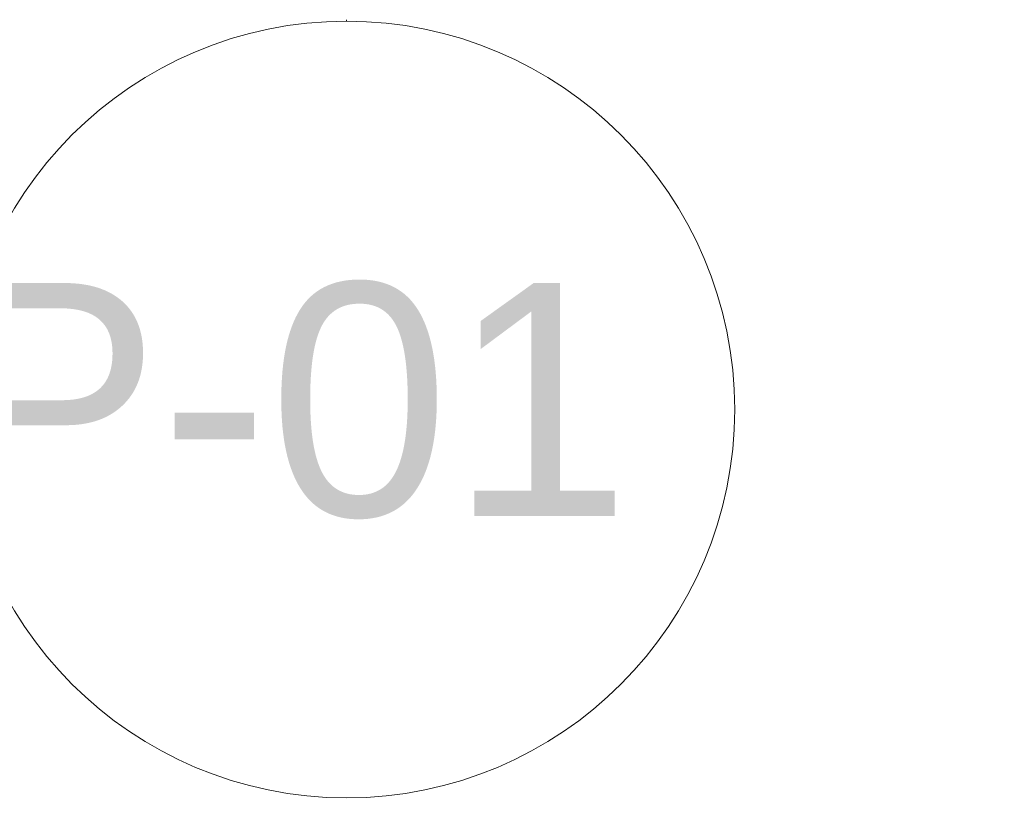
# Model space of a CAD drawing. Header units: millimetres. Extents: x -30280 to 19093, y -18706 to 4378.
# Tile 150 of 206: x -7187 to -5919, y -13610 to -12613. Entities that reach past the tile are written whole.
import ezdxf

# ---------------------------------------------------------------- set-up
doc = ezdxf.new("R2010")
doc.units = ezdxf.units.MM
doc.header["$MEASUREMENT"] = 0
doc.linetypes.add('Wipeout_Contour', pattern=[1000, 0, -1000])
doc.layers.add('02_ACAB_Anotacio Portes', color=7, linetype='Continuous')
doc.layers.add('02_ACAB_Anotacio Portes_Pluma_Nº__46', color=5, linetype='Continuous', lineweight=5)
doc.styles.add('Estilo_Generado_1', font='arial.ttf')

# ---------------------------------------------------------------- blocks, each defined once
blk = doc.blocks.new('Etiqueta_7_1', base_point=(-6766.2, -12614))
at = {"color": 254, "linetype": 'Wipeout_Contour', "lineweight": 0, "ltscale": 501908.321312}
blk.add_wipeout([(-7266.2, -13115), (-7266.2, -13115), (-7255.2, -13218.9), (-7222.9, -13318.3), (-7170.7, -13408.9), (-7100.7, -13486.6), (-7016.2, -13548), (-6920.7, -13590.5), (-6818.4, -13612.2), (-6713.9, -13612.2), (-6611.6, -13590.5), (-6516.2, -13548), (-6431.6, -13486.6), (-6361.6, -13408.9), (-6309.4, -13318.3), (-6277.1, -13218.9), (-6266.2, -13115), (-6266.2, -13115), (-6266.2, -13115), (-6277.1, -13011), (-6309.4, -12911.6), (-6361.6, -12821.1), (-6431.6, -12743.4), (-6516.2, -12682), (-6611.6, -12639.5), (-6713.9, -12617.7), (-6818.4, -12617.7), (-6920.7, -12639.5), (-7016.2, -12682), (-7100.7, -12743.4), (-7170.7, -12821.1), (-7222.9, -12911.6), (-7255.2, -13011)], dxfattribs=at).dxf.layer = '02_ACAB_Anotacio Portes'
at = {"layer": '02_ACAB_Anotacio Portes_Pluma_Nº__46', "color": 5, "linetype": 'Continuous', "lineweight": 5}
for p, q in [((-6766.2, -12613.1), (-6766.2, -12614.9)), ((-6766.2, -12614.9), (-6766.2, -12615))]:
    blk.add_line(p, q, dxfattribs=at)
at = {"layer": '02_ACAB_Anotacio Portes_Pluma_Nº__46', "color": 5, "linetype": 'Continuous', "lineweight": 5, "flags": 128}
blk.add_lwpolyline([(-7266.2, -13115, 1), (-6266.2, -13115, 1)], format="xyb", close=True, dxfattribs=at)
at = {"layer": '02_ACAB_Anotacio Portes_Pluma_Nº__46', "color": 5, "lineweight": 5, "insert": (-6766.2, -12952.1), "char_height": 300, "attachment_point": 2, "style": 'Estilo_Generado_1'}
blk.add_mtext('\\A1;{\\pqc;\\pt0,46000;\\fArial|b0|i0|c0|p0;\\W1.000000;P-01\\fArial|b0|i0|c0|p0;\\W1.000000;\\A1{\\H.66x;\\S^  ;}\\fArial|b0|i0|c0|p0;\\W1.000000;\\fArial|b0|i0|c0|p0;\\W1.000000;\\A1{\\H.66x;\\S^  ;}\\fArial|b0|i0|c0|p0;\\W1.000000; \\fArial|b0|i0|c0|p0;\\W1.000000;\\fArial|b0|i0|c0|p0;\\W1.000000;\\fArial|b0|i0|c0|p0;\\W1.000000;\\fArial|b0|i0|c0|p0;\\W1.000000;\\fArial|b0|i0|c0|p0;\\W1.000000;\\fArial|b0|i0|c0|p0;\\W1.000000;\\fArial|b0|i0|c0|p0;\\W1.000000;\\fArial|b0|i0|c0|p0;\\W1.000000;\\fArial|b0|i0|c0|p0;\\W1.000000;\\fArial|b0|i0|c0|p0;\\W1.000000;\\fArial|b0|i0|c0|p0;\\W1.000000;\\fArial|b0|i0|c0|p0;\\W1.000000;\\fArial|b0|i0|c0|p0;\\W1.000000;\\fArial|b0|i0|c0|p0;\\W1.000000;\\fArial|b0|i0|c0|p0;\\W1.000000;\\fArial|b0|i0|c0|p0;\\W1.000000;\\fArial|b0|i0|c0|p0;\\W1.000000;\\fArial|b0|i0|c0|p0;\\W1.000000;\\fArial|b0|i0|c0|p0;\\W1.000000;\\fArial|b0|i0|c0|p0;\\W1.000000;\\fArial|b0|i0|c0|p0;\\W1.000000;\\fArial|b0|i0|c0|p0;\\W1.000000;\\fArial|b0|i0|c0|p0;\\W1.000000;\\fArial|b0|i0|c0|p0;\\W1.000000;\\fArial|b0|i0|c0|p0;\\W1.000000;\\fArial|b0|i0|c0|p0;\\W1.000000;\\fArial|b0|i0|c0|p0;\\W1.000000;\\fArial|b0|i0|c0|p0;\\W1.000000;\\fArial|b0|i0|c0|p0;\\W1.000000;\\fArial|b0|i0|c0|p0;\\W1.000000;\\fArial|b0|i0|c0|p0;\\W1.000000;\\fArial|b0|i0|c0|p0;\\W1.000000;\\fArial|b0|i0|c0|p0;\\W1.000000;\\fArial|b0|i0|c0|p0;\\W1.000000;\\fArial|b0|i0|c0|p0;\\W1.000000;\\fArial|b0|i0|c0|p0;\\W1.000000;\\fArial|b0|i0|c0|p0;\\W1.000000;\\fArial|b0|i0|c0|p0;\\W1.000000;\\fArial|b0|i0|c0|p0;\\W1.000000;\\fArial|b0|i0|c0|p0;\\W1.000000;\\fArial|b0|i0|c0|p0;\\W1.000000;\\fArial|b0|i0|c0|p0;\\W1.000000;\\fArial|b0|i0|c0|p0;\\W1.000000;}', dxfattribs=at)

msp = doc.modelspace()

# ---------------------------------------------------------------- block references
at = {"layer": '02_ACAB_Anotacio Portes', "color": 5, "linetype": 'Continuous', "lineweight": 5}
msp.add_blockref('Etiqueta_7_1', (-6766.2, -12614), dxfattribs=at)

doc.saveas('drawing.dxf')
